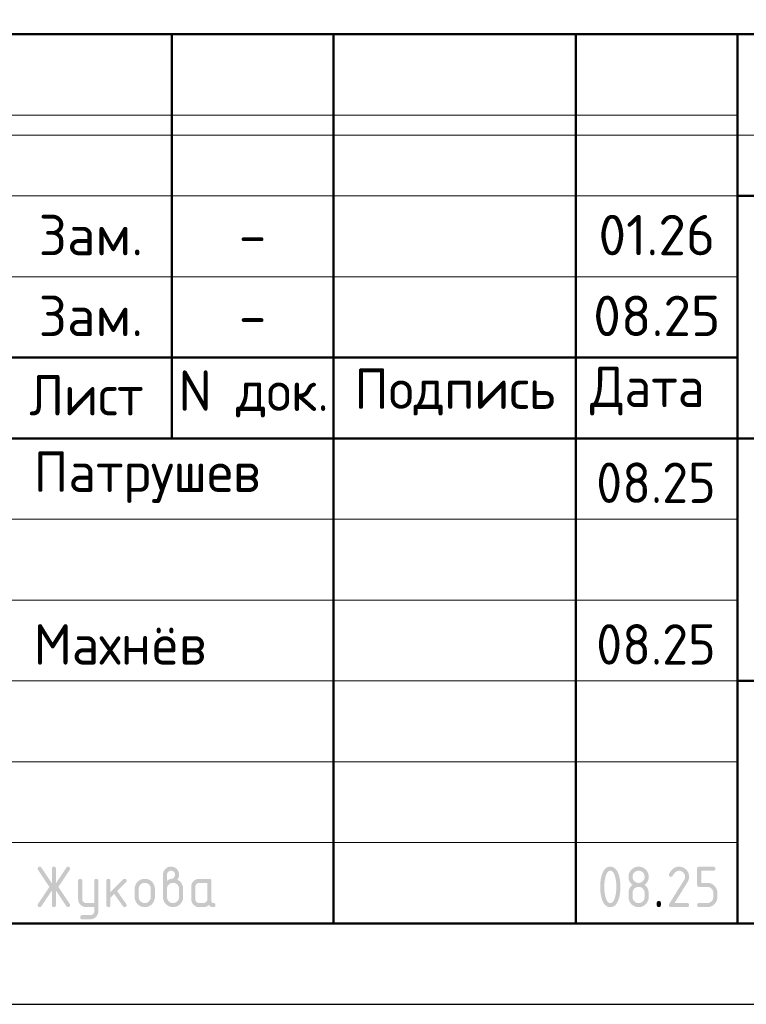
# Model space of a CAD drawing. Header units: millimetres. Extents: x 0 to 42000, y 0 to 29700.
# Tile 3 of 6: x 25060 to 29554, y 0 to 6090. Entities that reach past the tile are written whole.
import ezdxf

# ---------------------------------------------------------------- set-up
doc = ezdxf.new("R2010")
doc.units = ezdxf.units.MM
doc.layers.add('Standard', color=7, linetype='Continuous', lineweight=25)
doc.styles.add('ISOCPEUR', font='txt')

msp = doc.modelspace()

# ---------------------------------------------------------------- hatches: boundary and pattern name
at = {"layer": 'Standard', "linetype": 'Continuous', "lineweight": 25, "transparency": 33554687}
for points in [[(25258.5, 703.7), (25194, 606.8), (25193.1, 605.4), (25192, 604.4), (25190.9, 603.3), (25189.5, 602.7), (25188.2, 602), (25186.7, 601.6), (25185.1, 601.3), (25183.4, 601.3), (25181.8, 601.3), (25180.5, 601.5), (25179.1, 601.7), (25178, 602.1), (25176.8, 602.5), (25175.9, 603.1), (25174.9, 603.7), (25174.1, 604.5), (25173.4, 605.4), (25172.8, 606.4), (25172.2, 607.4), (25171.8, 608.6), (25171.4, 609.9), (25171.3, 611.3), (25171.1, 612.7), (25171.1, 614.3), (25171.1, 616), (25171.6, 617.6), (25172.1, 619.2), (25173.1, 620.8), (25243.4, 726.2), (25173.1, 831.6), (25172.1, 833.2), (25171.6, 834.9), (25171.1, 836.5), (25171.1, 838.2), (25171.1, 839.9), (25171.3, 841.3), (25171.5, 842.7), (25171.8, 843.9), (25172.2, 845.2), (25172.8, 846.2), (25173.4, 847.2), (25174.2, 848), (25175, 848.8), (25175.9, 849.4), (25176.9, 850.1), (25178.1, 850.5), (25179.3, 850.9), (25180.6, 851.1), (25182, 851.3), (25183.6, 851.3), (25185.2, 851.3), (25186.7, 850.9), (25188.2, 850.6), (25189.5, 849.9), (25190.8, 849.2), (25191.9, 848.1), (25193, 847), (25194, 845.6), (25258.5, 748.9), (25258.5, 838.8), (25258.5, 840.3), (25258.7, 841.7), (25258.9, 843.1), (25259.3, 844.3), (25259.7, 845.4), (25260.3, 846.4), (25260.9, 847.4), (25261.7, 848.2), (25262.5, 848.9), (25263.4, 849.5), (25264.4, 850.1), (25265.6, 850.5), (25266.8, 850.9), (25268.1, 851.1), (25269.5, 851.3), (25271.1, 851.3), (25272.6, 851.3), (25274, 851.1), (25275.4, 850.9), (25276.5, 850.5), (25277.7, 850.1), (25278.7, 849.5), (25279.7, 848.9), (25280.5, 848.2), (25281.2, 847.4), (25281.8, 846.4), (25282.4, 845.4), (25282.8, 844.3), (25283.2, 843.1), (25283.4, 841.7), (25283.6, 840.3), (25283.6, 838.8), (25283.6, 748.9), (25348.1, 845.6), (25349.1, 847), (25350.2, 848.1), (25351.4, 849.2), (25352.7, 849.9), (25354, 850.6), (25355.5, 850.9), (25357, 851.3), (25358.7, 851.3), (25360, 851.3), (25361.2, 851), (25362.4, 850.8), (25363.5, 850.3), (25364.6, 849.9), (25365.6, 849.2), (25366.6, 848.4), (25367.5, 847.5), (25368.4, 846.6), (25369, 845.5), (25369.7, 844.5), (25370.2, 843.4), (25370.6, 842.3), (25370.8, 841.1), (25371.1, 839.9), (25371.1, 838.6), (25371.1, 836.7), (25370.5, 835), (25370, 833.2), (25369, 831.6), (25298.7, 726.2), (25369, 620.8), (25370, 619.2), (25370.5, 617.5), (25371.1, 615.8), (25371.1, 614), (25371.1, 612.7), (25370.8, 611.5), (25370.6, 610.3), (25370.2, 609.2), (25369.7, 608.1), (25369.1, 607), (25368.4, 606), (25367.5, 605.1), (25366.7, 604.1), (25365.7, 603.4), (25364.7, 602.7), (25363.6, 602.2), (25362.6, 601.8), (25361.4, 601.5), (25360.2, 601.3), (25358.9, 601.3), (25357.1, 601.3), (25355.6, 601.6), (25354, 602), (25352.6, 602.7), (25351.3, 603.3), (25350.2, 604.4), (25349, 605.4), (25348.1, 606.8), (25283.6, 703.7), (25283.6, 613.8), (25283.6, 612.2), (25283.4, 610.8), (25283.2, 609.5), (25282.8, 608.3), (25282.4, 607.1), (25281.8, 606.2), (25281.2, 605.2), (25280.5, 604.4), (25279.7, 603.6), (25278.7, 603), (25277.7, 602.5), (25276.5, 602.1), (25275.4, 601.7), (25274, 601.5), (25272.6, 601.3), (25271.1, 601.3), (25269.5, 601.3), (25268.1, 601.5), (25266.8, 601.7), (25265.6, 602.1), (25264.4, 602.5), (25263.4, 603), (25262.5, 603.6), (25261.7, 604.4), (25260.9, 605.2), (25260.3, 606.2), (25259.7, 607.1), (25259.3, 608.3), (25258.9, 609.5), (25258.7, 610.8), (25258.5, 612.2), (25258.5, 613.8)], [(29137.2, 851.3), (29140.4, 851.3), (29143.5, 851), (29146.6, 850.7), (29149.7, 850.1), (29152.7, 849.6), (29155.5, 848.7), (29158.4, 847.9), (29161.2, 846.7), (29164, 845.6), (29166.6, 844.2), (29169.2, 842.7), (29171.8, 841), (29174.3, 839.3), (29176.7, 837.3), (29179.1, 835.3), (29181.4, 833), (29183.6, 830.7), (29185.7, 828.3), (29187.6, 825.9), (29189.4, 823.4), (29191.1, 820.9), (29192.5, 818.2), (29193.9, 815.6), (29195.1, 812.8), (29196.2, 810.1), (29197.1, 807.2), (29197.9, 804.3), (29198.5, 801.3), (29199.1, 798.3), (29199.4, 795.2), (29199.6, 792), (29199.6, 788.8), (29199.6, 784.4), (29198.9, 779.9), (29198.2, 775.4), (29196.8, 770.9), (29195.4, 766.4), (29193.2, 761.9), (29191.1, 757.4), (29188.3, 752.8), (29109.5, 626.3), (29187.2, 626.3), (29188.7, 626.3), (29190.1, 626.1), (29191.4, 625.9), (29192.6, 625.6), (29193.8, 625.2), (29194.8, 624.6), (29195.7, 624), (29196.5, 623.2), (29197.3, 622.4), (29197.9, 621.4), (29198.5, 620.5), (29198.9, 619.3), (29199.2, 618.1), (29199.4, 616.7), (29199.6, 615.4), (29199.6, 613.8), (29199.6, 612.2), (29199.4, 610.9), (29199.2, 609.5), (29198.9, 608.3), (29198.5, 607.2), (29197.9, 606.2), (29197.3, 605.2), (29196.5, 604.4), (29195.7, 603.6), (29194.8, 603), (29193.8, 602.5), (29192.6, 602.1), (29191.4, 601.7), (29190.1, 601.5), (29188.7, 601.3), (29187.2, 601.3), (29087.2, 601.3), (29085.6, 601.3), (29084.2, 601.5), (29082.9, 601.7), (29081.7, 602.1), (29080.5, 602.5), (29079.6, 603), (29078.6, 603.6), (29077.8, 604.4), (29077, 605.2), (29076.4, 606.2), (29075.9, 607.1), (29075.5, 608.3), (29075.1, 609.5), (29074.9, 610.9), (29074.7, 612.2), (29074.7, 613.8), (29074.7, 615.7), (29075.2, 617.5), (29075.7, 619.3), (29076.8, 621), (29168.4, 768.1), (29170, 770.6), (29171.1, 773.2), (29172.3, 775.7), (29173.1, 778.3), (29173.9, 780.9), (29174.3, 783.5), (29174.7, 786.1), (29174.7, 788.7), (29174.7, 792.6), (29174, 796.2), (29173.3, 799.8), (29171.9, 803.1), (29170.5, 806.4), (29168.5, 809.5), (29166.4, 812.5), (29163.7, 815.3), (29160.9, 818), (29157.9, 820.1), (29154.9, 822.1), (29151.6, 823.5), (29148.2, 824.9), (29144.6, 825.6), (29141, 826.2), (29137.2, 826.2), (29134.5, 826.2), (29131.9, 825.8), (29129.3, 825.3), (29126.8, 824.3), (29124.2, 823.3), (29121.7, 821.8), (29119.2, 820.3), (29116.8, 818.4), (29114.3, 816.4), (29111.9, 814), (29109.5, 811.5), (29107.2, 808.6), (29104.8, 805.6), (29102.5, 802.2), (29100.2, 798.7), (29098, 794.8), (29097.1, 793.3), (29096, 792.2), (29094.9, 791), (29093.6, 790.3), (29092.2, 789.5), (29090.6, 789.1), (29089, 788.8), (29087.2, 788.8), (29085.6, 788.8), (29084.2, 789), (29082.9, 789.1), (29081.7, 789.5), (29080.5, 789.9), (29079.6, 790.5), (29078.6, 791.1), (29077.8, 791.9), (29077, 792.7), (29076.4, 793.6), (29075.9, 794.6), (29075.5, 795.8), (29075.1, 797), (29074.9, 798.3), (29074.7, 799.7), (29074.7, 801.2), (29074.7, 802.7), (29075, 803.9), (29075.3, 805.2), (29075.8, 806.4), (29078.7, 812), (29081.9, 816.9), (29085, 821.8), (29088.4, 826), (29091.8, 830.2), (29095.4, 833.7), (29099, 837.2), (29102.8, 840.1), (29106.6, 842.9), (29110.7, 845), (29114.8, 847.1), (29119.1, 848.5), (29123.4, 849.9), (29127.9, 850.6), (29132.4, 851.3)], [(29249.6, 738.8), (29249.6, 838.8), (29249.6, 840.4), (29249.8, 841.7), (29250, 843.1), (29250.4, 844.3), (29250.8, 845.4), (29251.3, 846.4), (29251.9, 847.4), (29252.7, 848.2), (29253.5, 848.9), (29254.5, 849.5), (29255.4, 850.1), (29256.6, 850.5), (29257.8, 850.9), (29259.1, 851.1), (29260.5, 851.3), (29262.1, 851.3), (29349.3, 851.3), (29350.9, 851.3), (29352.2, 851.1), (29353.6, 850.9), (29354.8, 850.5), (29356, 850.1), (29356.9, 849.5), (29357.9, 848.9), (29358.7, 848.2), (29359.5, 847.4), (29360.1, 846.4), (29360.6, 845.4), (29361, 844.2), (29361.4, 843.1), (29361.6, 841.7), (29361.8, 840.3), (29361.8, 838.8), (29361.8, 837.2), (29361.6, 835.8), (29361.4, 834.5), (29361, 833.3), (29360.6, 832.1), (29360.1, 831.1), (29359.5, 830.2), (29358.7, 829.4), (29357.9, 828.6), (29356.9, 828), (29356, 827.4), (29354.8, 827), (29353.6, 826.6), (29352.2, 826.4), (29350.9, 826.2), (29349.3, 826.2), (29274.6, 826.2), (29274.6, 751.3), (29312, 751.3), (29315.3, 751.3), (29318.4, 751), (29321.5, 750.8), (29324.5, 750.2), (29327.5, 749.6), (29330.4, 748.7), (29333.2, 747.9), (29336, 746.7), (29338.8, 745.6), (29341.4, 744.2), (29344, 742.7), (29346.6, 741), (29349.1, 739.3), (29351.5, 737.3), (29353.9, 735.3), (29356.1, 733), (29358.4, 730.7), (29360.4, 728.2), (29362.4, 725.8), (29364.1, 723.3), (29365.8, 720.8), (29367.2, 718.1), (29368.7, 715.5), (29369.8, 712.7), (29370.9, 710), (29371.8, 707.1), (29372.7, 704.2), (29373.2, 701.2), (29373.8, 698.2), (29374.1, 695.1), (29374.4, 692), (29374.4, 688.8), (29374.4, 663.8), (29374.4, 660.6), (29374.1, 657.4), (29373.8, 654.3), (29373.2, 651.3), (29372.6, 648.3), (29371.8, 645.4), (29370.9, 642.5), (29369.8, 639.8), (29368.6, 637), (29367.2, 634.4), (29365.8, 631.7), (29364.1, 629.2), (29362.3, 626.7), (29360.3, 624.3), (29358.3, 621.9), (29356, 619.6), (29353.7, 617.3), (29351.3, 615.3), (29348.9, 613.3), (29346.4, 611.6), (29343.9, 609.9), (29341.2, 608.4), (29338.6, 607), (29335.9, 605.9), (29333.1, 604.7), (29330.2, 603.9), (29327.4, 603), (29324.4, 602.4), (29321.4, 601.9), (29318.3, 601.6), (29315.2, 601.3), (29312, 601.3), (29262.1, 601.3), (29260.5, 601.3), (29259.1, 601.5), (29257.8, 601.7), (29256.6, 602.1), (29255.4, 602.5), (29254.5, 603), (29253.5, 603.6), (29252.7, 604.4), (29251.9, 605.2), (29251.3, 606.2), (29250.8, 607.2), (29250.4, 608.3), (29250, 609.5), (29249.8, 610.9), (29249.6, 612.2), (29249.6, 613.8), (29249.6, 615.4), (29249.8, 616.7), (29250, 618.1), (29250.4, 619.3), (29250.8, 620.5), (29251.3, 621.4), (29251.9, 622.4), (29252.7, 623.2), (29253.5, 624), (29254.5, 624.6), (29255.4, 625.2), (29256.6, 625.6), (29257.8, 625.9), (29259.1, 626.1), (29260.5, 626.3), (29262.1, 626.3), (29311.9, 626.3), (29315.8, 626.3), (29319.5, 627), (29323.1, 627.7), (29326.4, 629.1), (29329.7, 630.4), (29332.7, 632.5), (29335.7, 634.5), (29338.5, 637.2), (29341.2, 639.9), (29343.2, 643), (29345.2, 646), (29346.6, 649.3), (29348, 652.6), (29348.6, 656.3), (29349.3, 659.9), (29349.3, 663.8), (29349.3, 688.8), (29349.3, 692.7), (29348.6, 696.3), (29347.9, 699.9), (29346.6, 703.2), (29345.2, 706.5), (29343.2, 709.5), (29341.1, 712.6), (29338.4, 715.3), (29335.6, 718), (29332.6, 720.1), (29329.6, 722.2), (29326.3, 723.5), (29323, 724.9), (29319.4, 725.6), (29315.8, 726.3), (29311.9, 726.3), (29262.1, 726.3), (29260.5, 726.3), (29259.1, 726.5), (29257.8, 726.7), (29256.6, 727.1), (29255.4, 727.5), (29254.5, 728), (29253.5, 728.6), (29252.7, 729.4), (29251.9, 730.2), (29251.3, 731.2), (29250.8, 732.1), (29250.4, 733.3), (29250, 734.5), (29249.8, 735.9), (29249.6, 737.2)], [(25520.8, 576), (25520.8, 601.3), (25471, 601.3), (25468.3, 601.3), (25465.8, 601.5), (25463.3, 601.7), (25460.9, 602.2), (25458.5, 602.6), (25456.2, 603.3), (25453.8, 604), (25451.6, 604.9), (25449.4, 605.8), (25447.3, 607), (25445.2, 608.1), (25443.2, 609.5), (25441.2, 610.8), (25439.3, 612.4), (25437.4, 614), (25435.6, 615.9), (25433.8, 617.7), (25432.2, 619.6), (25430.6, 621.5), (25429.2, 623.5), (25427.9, 625.6), (25426.8, 627.7), (25425.6, 629.8), (25424.7, 632), (25423.8, 634.2), (25423.1, 636.5), (25422.5, 638.8), (25422, 641.2), (25421.6, 643.6), (25421.3, 646.1), (25421.1, 648.6), (25421.1, 651.2), (25421.1, 763.7), (25421.1, 765.2), (25421.3, 766.6), (25421.5, 767.9), (25421.9, 769.1), (25422.3, 770.3), (25422.9, 771.3), (25423.5, 772.2), (25424.2, 773), (25425, 773.8), (25426, 774.4), (25427, 775), (25428.1, 775.4), (25429.3, 775.8), (25430.7, 775.9), (25432.1, 776.1), (25433.6, 776.1), (25435.2, 776.1), (25436.6, 775.9), (25437.9, 775.8), (25439.1, 775.4), (25440.3, 775), (25441.3, 774.4), (25442.2, 773.8), (25443, 773), (25443.8, 772.2), (25444.4, 771.3), (25445, 770.3), (25445.4, 769.1), (25445.8, 768), (25446, 766.6), (25446.2, 765.2), (25446.2, 763.7), (25446.2, 651.3), (25446.2, 648.8), (25446.6, 646.4), (25447.1, 644), (25448, 641.8), (25448.9, 639.6), (25450.3, 637.6), (25451.7, 635.6), (25453.5, 633.7), (25455.3, 631.9), (25457.4, 630.5), (25459.4, 629.1), (25461.6, 628.2), (25463.8, 627.3), (25466.1, 626.8), (25468.5, 626.3), (25471, 626.3), (25520.8, 626.3), (25520.8, 763.7), (25520.8, 765.2), (25521, 766.6), (25521.2, 768), (25521.6, 769.1), (25522, 770.3), (25522.6, 771.3), (25523.2, 772.2), (25524, 773), (25524.7, 773.8), (25525.7, 774.4), (25526.7, 775), (25527.9, 775.4), (25529, 775.8), (25530.4, 775.9), (25531.8, 776.1), (25533.4, 776.1), (25534.9, 776.1), (25536.3, 775.9), (25537.7, 775.8), (25538.8, 775.4), (25540, 775), (25541, 774.4), (25542, 773.8), (25542.7, 773), (25543.5, 772.2), (25544.1, 771.3), (25544.7, 770.3), (25545.1, 769.1), (25545.5, 768), (25545.7, 766.6), (25545.9, 765.2), (25545.9, 763.7), (25545.9, 576.3), (25545.9, 573.7), (25545.7, 571.2), (25545.4, 568.7), (25545, 566.3), (25544.5, 563.9), (25543.9, 561.6), (25543.2, 559.3), (25542.3, 557.1), (25541.4, 554.9), (25540.3, 552.8), (25539.2, 550.6), (25537.9, 548.6), (25536.5, 546.6), (25535, 544.7), (25533.4, 542.8), (25531.6, 540.9), (25529.8, 539.1), (25528, 537.5), (25526.1, 535.9), (25524.1, 534.6), (25522.1, 533.2), (25520, 532.1), (25517.9, 530.9), (25515.7, 530), (25513.5, 529.1), (25511.2, 528.4), (25509, 527.7), (25506.6, 527.3), (25504.2, 526.8), (25501.7, 526.6), (25499.2, 526.4), (25496.6, 526.4), (25446.2, 526.4), (25444.6, 526.4), (25443.2, 526.6), (25441.9, 526.8), (25440.7, 527.2), (25439.5, 527.6), (25438.5, 528.1), (25437.6, 528.7), (25436.8, 529.5), (25436, 530.3), (25435.4, 531.3), (25434.8, 532.3), (25434.4, 533.4), (25434, 534.6), (25433.9, 536), (25433.7, 537.3), (25433.7, 538.9), (25433.7, 540.1), (25433.9, 541.3), (25434.1, 542.5), (25434.6, 543.5), (25435.1, 544.6), (25435.8, 545.7), (25436.5, 546.7), (25437.4, 547.6), (25438.4, 548.6), (25439.4, 549.3), (25440.4, 550), (25441.5, 550.5), (25442.6, 550.9), (25443.8, 551.2), (25444.9, 551.4), (25446.2, 551.4), (25495.9, 551.4), (25498.6, 551.4), (25501, 551.9), (25503.4, 552.3), (25505.7, 553.2), (25507.9, 554), (25509.9, 555.4), (25511.9, 556.7), (25513.7, 558.4), (25515.5, 560.2), (25516.8, 562.1), (25518.1, 564.1), (25519, 566.3), (25519.9, 568.5), (25520.4, 570.9), (25520.8, 573.3)], [(25621, 694), (25699.6, 772.6), (25700.5, 773.4), (25701.5, 774.1), (25702.5, 774.8), (25703.6, 775.2), (25704.7, 775.7), (25705.9, 775.9), (25707.2, 776.1), (25708.5, 776.1), (25710, 776.1), (25711.4, 775.9), (25712.8, 775.8), (25714, 775.4), (25715.1, 775), (25716.1, 774.4), (25717.1, 773.8), (25717.9, 773), (25718.6, 772.2), (25719.2, 771.3), (25719.8, 770.3), (25720.2, 769.1), (25720.6, 767.9), (25720.8, 766.6), (25721, 765.2), (25721, 763.7), (25721, 762.4), (25720.8, 761.3), (25720.5, 760.1), (25720, 759), (25719.6, 757.9), (25718.8, 756.9), (25718.1, 755.9), (25717.2, 754.9), (25662.3, 700.1), (25718.5, 621), (25719.8, 619.3), (25720.4, 617.4), (25721, 615.6), (25721, 613.6), (25721, 612.1), (25720.8, 610.7), (25720.6, 609.4), (25720.2, 608.2), (25719.8, 607), (25719.2, 606.1), (25718.6, 605.1), (25717.9, 604.4), (25717.1, 603.6), (25716.1, 603), (25715.1, 602.4), (25714, 602.1), (25712.8, 601.7), (25711.4, 601.5), (25710, 601.3), (25708.5, 601.3), (25706.8, 601.3), (25705.3, 601.6), (25703.9, 601.9), (25702.6, 602.6), (25701.3, 603.3), (25700.1, 604.3), (25699, 605.3), (25698.1, 606.6), (25644.3, 682.1), (25621, 658.8), (25621, 613.8), (25621, 612.2), (25620.8, 610.9), (25620.6, 609.5), (25620.2, 608.3), (25619.8, 607.1), (25619.3, 606.2), (25618.7, 605.2), (25617.9, 604.4), (25617.1, 603.6), (25616.1, 603), (25615.1, 602.5), (25614, 602.1), (25612.8, 601.7), (25611.4, 601.5), (25610.1, 601.3), (25608.5, 601.3), (25606.9, 601.3), (25605.6, 601.5), (25604.2, 601.7), (25603, 602.1), (25601.8, 602.5), (25600.9, 603), (25599.9, 603.6), (25599.1, 604.4), (25598.3, 605.2), (25597.7, 606.2), (25597.1, 607.1), (25596.8, 608.3), (25596.4, 609.5), (25596.2, 610.8), (25596, 612.2), (25596, 613.8), (25596, 763.7), (25596, 765.2), (25596.2, 766.6), (25596.4, 767.9), (25596.8, 769.1), (25597.1, 770.3), (25597.7, 771.3), (25598.3, 772.2), (25599.1, 773), (25599.9, 773.8), (25600.9, 774.4), (25601.8, 775), (25603, 775.4), (25604.2, 775.8), (25605.6, 775.9), (25606.9, 776.1), (25608.5, 776.1), (25610.1, 776.1), (25611.4, 775.9), (25612.8, 775.8), (25614, 775.4), (25615.1, 775), (25616.1, 774.4), (25617.1, 773.8), (25617.9, 773), (25618.7, 772.2), (25619.3, 771.3), (25619.8, 770.3), (25620.2, 769.1), (25620.6, 767.9), (25620.8, 766.6), (25621, 765.2), (25621, 763.7)], [(28999.8, 626.3), (28999.8, 627.9), (29000, 629.3), (29000.2, 630.6), (29000.6, 631.8), (29001, 633), (29001.6, 634), (29002.2, 634.9), (29003, 635.7), (29003.7, 636.5), (29004.7, 637.1), (29005.7, 637.7), (29006.9, 638.1), (29008.1, 638.5), (29009.4, 638.7), (29010.8, 638.9), (29012.3, 638.9), (29013.9, 638.9), (29015.3, 638.7), (29016.7, 638.5), (29017.8, 638.1), (29019, 637.7), (29020, 637.1), (29021, 636.5), (29021.7, 635.7), (29022.5, 634.9), (29023.1, 634), (29023.7, 633), (29024.1, 631.8), (29024.5, 630.6), (29024.7, 629.3), (29024.9, 627.9), (29024.9, 626.3), (29024.9, 613.8), (29024.9, 612.2), (29024.7, 610.9), (29024.5, 609.5), (29024.1, 608.3), (29023.7, 607.2), (29023.1, 606.2), (29022.5, 605.2), (29021.7, 604.4), (29021, 603.6), (29020, 603), (29019, 602.5), (29017.8, 602.1), (29016.7, 601.7), (29015.3, 601.5), (29013.9, 601.3), (29012.3, 601.3), (29010.8, 601.3), (29009.4, 601.5), (29008.1, 601.7), (29006.9, 602.1), (29005.7, 602.5), (29004.7, 603), (29003.7, 603.6), (29003, 604.4), (29002.2, 605.2), (29001.6, 606.2), (29001, 607.2), (29000.6, 608.3), (29000.2, 609.5), (29000, 610.9), (28999.8, 612.2), (28999.8, 613.8)]]:
    msp.add_hatch(color=7, dxfattribs=at).paths.add_polyline_path(points, flags=16)
h = msp.add_hatch(color=7, dxfattribs=at)
h.paths.add_polyline_path([(25970.7, 763.7), (25974.7, 766.9), (25978.5, 769.2), (25982.3, 771.5), (25986, 773.1), (25989.6, 774.7), (25993.1, 775.5), (25996.6, 776.2), (25999.9, 776.2), (26001.8, 776.2), (26003.7, 776.8), (26005.6, 777.3), (26007.4, 778.4), (26009.2, 779.5), (26010.9, 781.1), (26012.6, 782.8), (26014.3, 784.9), (26015.9, 787), (26017.1, 789), (26018.3, 791), (26019.1, 793.1), (26019.9, 795.1), (26020.3, 797.1), (26020.7, 799.2), (26020.7, 801.2), (26020.7, 803.9), (26020.3, 806.3), (26019.8, 808.7), (26018.9, 811), (26018, 813.2), (26016.7, 815.2), (26015.3, 817.2), (26013.5, 819), (26011.7, 820.8), (26009.7, 822.2), (26007.7, 823.5), (26005.5, 824.4), (26003.3, 825.3), (26000.8, 825.8), (25998.4, 826.2), (25995.7, 826.2), (25993.1, 826.2), (25990.7, 825.8), (25988.3, 825.3), (25986.1, 824.4), (25983.9, 823.5), (25981.9, 822.1), (25979.9, 820.7), (25978, 818.9), (25976.2, 817.1), (25974.8, 815.1), (25973.5, 813.1), (25972.6, 810.9), (25971.6, 808.6), (25971.2, 806.2), (25970.7, 803.8), (25970.7, 801.2)])
h.paths.add_polyline_path([(26033, 771.2), (26037.3, 769.4), (26041.2, 767), (26045, 764.7), (26048.5, 761.8), (26051.9, 759), (26054.8, 755.6), (26057.8, 752.2), (26060.3, 748.3), (26062.9, 744.3), (26064.8, 740.2), (26066.7, 736.1), (26067.9, 731.8), (26069.2, 727.5), (26069.8, 723), (26070.5, 718.5), (26070.5, 713.8), (26070.5, 663.8), (26070.5, 660.5), (26070.2, 657.4), (26069.9, 654.2), (26069.3, 651.2), (26068.8, 648.2), (26067.9, 645.3), (26067, 642.4), (26065.9, 639.6), (26064.8, 636.9), (26063.3, 634.2), (26061.9, 631.6), (26060.2, 629.1), (26058.5, 626.5), (26056.5, 624.1), (26054.5, 621.7), (26052.2, 619.5), (26049.9, 617.2), (26047.5, 615.2), (26045.1, 613.2), (26042.6, 611.5), (26040.1, 609.8), (26037.5, 608.4), (26034.8, 607), (26032.1, 605.8), (26029.3, 604.7), (26026.4, 603.8), (26023.5, 603), (26020.5, 602.4), (26017.5, 601.9), (26014.4, 601.6), (26011.3, 601.3), (26008.1, 601.3), (26004.8, 601.3), (26001.7, 601.6), (25998.5, 601.9), (25995.5, 602.4), (25992.5, 603), (25989.6, 603.9), (25986.7, 604.7), (25984, 605.9), (25981.2, 607), (25978.6, 608.4), (25975.9, 609.9), (25973.4, 611.6), (25970.9, 613.3), (25968.5, 615.3), (25966.1, 617.3), (25963.8, 619.6), (25961.6, 621.9), (25959.6, 624.2), (25957.6, 626.7), (25955.9, 629.2), (25954.2, 631.7), (25952.8, 634.3), (25951.4, 637), (25950.2, 639.8), (25949.1, 642.5), (25948.2, 645.4), (25947.4, 648.3), (25946.8, 651.3), (25946.3, 654.3), (25946, 657.4), (25945.7, 660.5), (25945.7, 663.8), (25945.7, 801.3), (25945.7, 803.9), (25945.9, 806.4), (25946.1, 809), (25946.6, 811.4), (25947.1, 813.8), (25947.7, 816.1), (25948.4, 818.5), (25949.3, 820.7), (25950.2, 822.9), (25951.4, 825), (25952.5, 827.1), (25953.9, 829.1), (25955.2, 831.2), (25956.8, 833.1), (25958.4, 835), (25960.2, 836.8), (25962, 838.6), (25964, 840.2), (25965.9, 841.8), (25967.9, 843.1), (25969.9, 844.5), (25972, 845.6), (25974.1, 846.8), (25976.3, 847.7), (25978.5, 848.6), (25980.8, 849.2), (25983.2, 849.9), (25985.6, 850.4), (25988, 850.8), (25990.5, 851.1), (25993, 851.3), (25995.6, 851.3), (25998.2, 851.3), (26000.7, 851.1), (26003.2, 850.8), (26005.6, 850.4), (26008, 849.9), (26010.4, 849.2), (26012.7, 848.5), (26014.9, 847.6), (26017.1, 846.7), (26019.2, 845.6), (26021.3, 844.5), (26023.3, 843.1), (26025.3, 841.7), (26027.3, 840.1), (26029.2, 838.5), (26031, 836.7), (26032.8, 834.9), (26034.4, 833), (26035.9, 831), (26037.3, 829), (26038.6, 827), (26039.8, 824.9), (26040.9, 822.8), (26041.8, 820.6), (26042.7, 818.3), (26043.4, 816), (26044.1, 813.7), (26044.5, 811.3), (26045, 808.9), (26045.2, 806.4), (26045.4, 803.9), (26045.4, 801.3), (26045.4, 796.6), (26044.6, 792.3), (26043.9, 788.1), (26042.3, 784.3), (26040.8, 780.5), (26038.4, 777.2), (26036.1, 774)], flags=16)
h.paths.add_polyline_path([(26045.4, 663.8), (26045.4, 713.8), (26045.4, 717.7), (26044.7, 721.3), (26044.1, 724.9), (26042.7, 728.2), (26041.3, 731.5), (26039.3, 734.5), (26037.3, 737.6), (26034.6, 740.3), (26031.9, 743.1), (26028.8, 745.1), (26025.8, 747.2), (26022.5, 748.5), (26019.2, 749.9), (26015.6, 750.6), (26012, 751.3), (26008.1, 751.3), (26004.2, 751.3), (26000.6, 750.6), (25996.9, 749.9), (25993.6, 748.5), (25990.3, 747.2), (25987.3, 745.1), (25984.3, 743.1), (25981.6, 740.3), (25978.9, 737.6), (25976.8, 734.5), (25974.8, 731.5), (25973.4, 728.2), (25972.1, 724.9), (25971.4, 721.3), (25970.7, 717.7), (25970.7, 713.8), (25970.7, 663.8), (25970.7, 659.9), (25971.4, 656.3), (25972.1, 652.6), (25973.4, 649.3), (25974.8, 646), (25976.8, 643), (25978.9, 639.9), (25981.6, 637.2), (25984.3, 634.5), (25987.3, 632.5), (25990.3, 630.4), (25993.6, 629.1), (25996.9, 627.7), (26000.6, 627), (26004.2, 626.3), (26008.1, 626.3), (26012, 626.3), (26015.6, 627), (26019.2, 627.7), (26022.5, 629.1), (26025.8, 630.4), (26028.8, 632.5), (26031.9, 634.6), (26034.6, 637.3), (26037.3, 640.1), (26039.3, 643.1), (26041.3, 646.1), (26042.7, 649.4), (26044.1, 652.7), (26044.7, 656.3), (26045.4, 659.9)])
h = msp.add_hatch(color=7, dxfattribs=at)
h.paths.add_polyline_path([(28749.8, 726.3), (28749.8, 734), (28749.4, 741.6), (28749, 749.1), (28748.2, 756.4), (28747.4, 763.7), (28746.1, 770.8), (28744.9, 777.9), (28743.2, 784.8), (28742, 790), (28740.6, 794.5), (28739.1, 799), (28737.6, 802.9), (28736, 806.8), (28734.2, 810), (28732.5, 813.3), (28730.5, 815.9), (28728.6, 818.5), (28726.5, 820.4), (28724.4, 822.4), (28722.2, 823.6), (28719.9, 824.9), (28717.5, 825.6), (28715.1, 826.2), (28712.5, 826.2), (28709.9, 826.2), (28707.5, 825.6), (28705.1, 824.9), (28702.9, 823.6), (28700.6, 822.3), (28698.6, 820.4), (28696.5, 818.4), (28694.6, 815.8), (28692.7, 813.2), (28690.9, 810), (28689.2, 806.7), (28687.6, 802.8), (28686, 798.9), (28684.6, 794.4), (28683.2, 789.8), (28681.9, 784.6), (28680.2, 777.6), (28679, 770.4), (28677.7, 763.3), (28676.8, 756), (28676, 748.7), (28675.6, 741.3), (28675.2, 733.9), (28675.2, 726.3), (28675.2, 718.6), (28675.6, 711.1), (28676, 703.5), (28676.8, 696.2), (28677.6, 688.9), (28678.9, 681.8), (28680.1, 674.7), (28681.8, 667.8), (28683, 662.6), (28684.4, 658.1), (28685.8, 653.5), (28687.4, 649.7), (28689, 645.8), (28690.8, 642.5), (28692.5, 639.3), (28694.4, 636.7), (28696.4, 634.1), (28698.4, 632.2), (28700.5, 630.2), (28702.8, 628.9), (28705, 627.6), (28707.5, 627), (28709.9, 626.3), (28712.5, 626.3), (28715.1, 626.3), (28717.5, 627), (28719.9, 627.6), (28722.2, 628.9), (28724.4, 630.2), (28726.5, 632.2), (28728.6, 634.1), (28730.5, 636.7), (28732.5, 639.3), (28734.2, 642.5), (28736, 645.8), (28737.6, 649.7), (28739.1, 653.5), (28740.6, 658.1), (28742, 662.6), (28743.2, 667.8), (28744.9, 674.7), (28746.1, 681.8), (28747.4, 688.9), (28748.2, 696.2), (28749, 703.5), (28749.4, 711.1), (28749.8, 718.6)])
h.paths.add_polyline_path([(28774.9, 726.3), (28774.9, 720.7), (28774.7, 715.3), (28774.5, 709.9), (28774.2, 704.7), (28773.8, 699.5), (28773.3, 694.5), (28772.8, 689.4), (28772.1, 684.6), (28771.4, 679.8), (28770.6, 675.1), (28769.7, 670.5), (28768.7, 666.1), (28767.7, 661.6), (28766.5, 657.3), (28765.3, 653.1), (28763.9, 649), (28761.9, 643), (28759.6, 637.8), (28757.3, 632.6), (28754.7, 628.1), (28752.1, 623.7), (28749.1, 619.9), (28746.2, 616.2), (28743, 613.2), (28739.8, 610.2), (28736.3, 608), (28732.8, 605.8), (28729, 604.3), (28725.1, 602.8), (28721, 602), (28716.9, 601.3), (28712.5, 601.3), (28708.1, 601.3), (28704, 602), (28699.8, 602.8), (28696, 604.3), (28692.2, 605.7), (28688.7, 608), (28685.2, 610.2), (28682, 613.2), (28678.7, 616.1), (28675.8, 619.8), (28672.9, 623.6), (28670.3, 628), (28667.7, 632.5), (28665.4, 637.7), (28663.1, 642.9), (28661.1, 648.8), (28659.7, 652.9), (28658.5, 657.2), (28657.3, 661.4), (28656.3, 665.9), (28655.2, 670.3), (28654.4, 675), (28653.5, 679.6), (28652.9, 684.5), (28652.2, 689.3), (28651.6, 694.4), (28651.1, 699.4), (28650.8, 704.6), (28650.5, 709.8), (28650.3, 715.3), (28650.1, 720.7), (28650.1, 726.3), (28650.1, 731.9), (28650.3, 737.3), (28650.5, 742.7), (28650.8, 748), (28651.1, 753.2), (28651.6, 758.2), (28652.2, 763.3), (28652.9, 768.1), (28653.5, 772.9), (28654.4, 777.6), (28655.2, 782.2), (28656.3, 786.7), (28657.3, 791.1), (28658.5, 795.4), (28659.7, 799.7), (28661.1, 803.7), (28663.1, 809.7), (28665.4, 814.9), (28667.7, 820.1), (28670.3, 824.5), (28672.9, 829), (28675.8, 832.7), (28678.7, 836.4), (28682, 839.4), (28685.2, 842.4), (28688.7, 844.6), (28692.2, 846.8), (28696, 848.3), (28699.8, 849.8), (28704, 850.5), (28708.1, 851.3), (28712.5, 851.3), (28716.9, 851.3), (28721, 850.5), (28725.1, 849.8), (28729, 848.3), (28732.8, 846.8), (28736.3, 844.6), (28739.8, 842.3), (28743, 839.4), (28746.2, 836.4), (28749.1, 832.6), (28752.1, 828.9), (28754.7, 824.4), (28757.3, 820), (28759.6, 814.7), (28761.9, 809.5), (28763.9, 803.6), (28765.3, 799.5), (28766.5, 795.2), (28767.7, 791), (28768.7, 786.5), (28769.7, 782.1), (28770.6, 777.4), (28771.4, 772.8), (28772.1, 768), (28772.8, 763.1), (28773.3, 758.1), (28773.8, 753.1), (28774.2, 747.9), (28774.5, 742.7), (28774.7, 737.3), (28774.9, 731.9)], flags=16)
h = msp.add_hatch(color=7, dxfattribs=at)
h.paths.add_polyline_path([(28887.4, 626.3), (28891.3, 626.3), (28894.9, 627), (28898.5, 627.7), (28901.8, 629.1), (28905.1, 630.4), (28908.1, 632.5), (28911.1, 634.5), (28913.8, 637.2), (28916.6, 639.9), (28918.6, 643), (28920.6, 646), (28922, 649.3), (28923.3, 652.6), (28924, 656.3), (28924.7, 659.9), (28924.7, 663.8), (28924.7, 688.8), (28924.7, 692.7), (28924, 696.3), (28923.3, 699.9), (28922, 703.2), (28920.6, 706.5), (28918.5, 709.5), (28916.5, 712.6), (28913.8, 715.3), (28911, 718.1), (28908, 720.1), (28905, 722.2), (28901.7, 723.6), (28898.4, 724.9), (28894.8, 725.6), (28891.2, 726.3), (28887.4, 726.3), (28883.4, 726.3), (28879.8, 725.6), (28876.2, 724.9), (28872.9, 723.6), (28869.6, 722.2), (28866.6, 720.2), (28863.6, 718.1), (28860.9, 715.4), (28858.2, 712.7), (28856.1, 709.7), (28854.1, 706.6), (28852.7, 703.3), (28851.4, 700), (28850.7, 696.4), (28850, 692.7), (28850, 688.8), (28850, 663.8), (28850, 659.9), (28850.7, 656.3), (28851.4, 652.6), (28852.7, 649.3), (28854.1, 646), (28856.1, 643), (28858.2, 639.9), (28860.9, 637.2), (28863.6, 634.5), (28866.6, 632.5), (28869.6, 630.4), (28872.9, 629.1), (28876.2, 627.7), (28879.8, 627), (28883.4, 626.3)])
h.paths.add_polyline_path([(28887.4, 601.3), (28884.1, 601.3), (28881, 601.6), (28877.9, 601.9), (28874.9, 602.4), (28871.9, 603), (28869, 603.9), (28866.1, 604.7), (28863.4, 605.9), (28860.6, 607), (28858, 608.4), (28855.3, 609.9), (28852.8, 611.6), (28850.3, 613.3), (28847.9, 615.3), (28845.5, 617.3), (28843.2, 619.6), (28840.9, 621.9), (28838.9, 624.2), (28836.9, 626.7), (28835.2, 629.2), (28833.5, 631.7), (28832.1, 634.3), (28830.7, 637), (28829.5, 639.8), (28828.4, 642.5), (28827.5, 645.4), (28826.7, 648.3), (28826.1, 651.3), (28825.5, 654.3), (28825.3, 657.4), (28825, 660.5), (28825, 663.8), (28825, 688.8), (28825, 692.7), (28825.4, 696.4), (28825.8, 700.1), (28826.5, 703.6), (28827.3, 707.1), (28828.5, 710.4), (28829.7, 713.7), (28831.2, 716.8), (28832.8, 719.9), (28834.7, 722.9), (28836.7, 725.8), (28839.1, 728.6), (28841.4, 731.3), (28844.1, 733.9), (28846.9, 736.4), (28850, 738.8), (28846.9, 741.1), (28844.1, 743.7), (28841.4, 746.3), (28839.1, 749), (28836.7, 751.8), (28834.7, 754.7), (28832.8, 757.6), (28831.2, 760.8), (28829.7, 763.9), (28828.5, 767.2), (28827.3, 770.5), (28826.5, 774), (28825.8, 777.5), (28825.4, 781.2), (28825, 784.9), (28825, 788.8), (28825, 792), (28825.3, 795.1), (28825.5, 798.3), (28826.1, 801.3), (28826.7, 804.3), (28827.5, 807.2), (28828.4, 810.1), (28829.5, 812.8), (28830.7, 815.6), (28832.1, 818.2), (28833.5, 820.9), (28835.2, 823.4), (28836.9, 825.9), (28838.9, 828.3), (28840.9, 830.7), (28843.2, 833), (28845.5, 835.3), (28847.9, 837.3), (28850.3, 839.3), (28852.8, 841), (28855.3, 842.7), (28858, 844.1), (28860.6, 845.6), (28863.4, 846.7), (28866.1, 847.9), (28869, 848.7), (28871.9, 849.6), (28874.9, 850.1), (28877.9, 850.7), (28881, 851), (28884.1, 851.3), (28887.4, 851.3), (28890.6, 851.3), (28893.7, 851), (28896.8, 850.7), (28899.8, 850.1), (28902.8, 849.6), (28905.7, 848.7), (28908.6, 847.9), (28911.3, 846.7), (28914.1, 845.6), (28916.7, 844.1), (28919.4, 842.7), (28921.9, 841), (28924.4, 839.3), (28926.8, 837.3), (28929.2, 835.3), (28931.5, 833), (28933.8, 830.7), (28935.8, 828.3), (28937.8, 825.9), (28939.5, 823.4), (28941.2, 820.9), (28942.6, 818.2), (28944, 815.6), (28945.2, 812.8), (28946.3, 810.1), (28947.2, 807.2), (28948, 804.3), (28948.6, 801.3), (28949.2, 798.3), (28949.4, 795.1), (28949.7, 792), (28949.7, 788.8), (28949.7, 784.9), (28949.3, 781.2), (28949, 777.5), (28948.2, 774), (28947.4, 770.5), (28946.2, 767.2), (28945, 763.9), (28943.5, 760.8), (28941.9, 757.6), (28940, 754.7), (28938, 751.8), (28935.6, 749), (28933.3, 746.3), (28930.6, 743.7), (28927.8, 741.1), (28924.7, 738.8), (28929.2, 735.4), (28932.9, 731.6), (28936.5, 727.8), (28939.4, 723.6), (28942.2, 719.4), (28944.2, 714.8), (28946.2, 710.2), (28947.4, 705.3), (28947.7, 704), (28948, 702.4), (28948.2, 700.8), (28948.4, 698.9), (28948.6, 697), (28948.8, 694.7), (28949, 692.5), (28949.2, 689.9), (28949.3, 687.3), (28949.4, 684.4), (28949.5, 681.4), (28949.6, 678.2), (28949.7, 674.9), (28949.7, 671.3), (28949.7, 667.7), (28949.7, 663.8), (28949.7, 660.5), (28949.4, 657.4), (28949.2, 654.3), (28948.6, 651.3), (28948, 648.3), (28947.2, 645.4), (28946.3, 642.5), (28945.2, 639.8), (28944, 637), (28942.6, 634.3), (28941.2, 631.7), (28939.5, 629.2), (28937.8, 626.7), (28935.8, 624.2), (28933.8, 621.9), (28931.5, 619.6), (28929.2, 617.3), (28926.8, 615.3), (28924.4, 613.3), (28921.9, 611.6), (28919.4, 609.9), (28916.7, 608.4), (28914.1, 607), (28911.3, 605.9), (28908.6, 604.7), (28905.7, 603.9), (28902.8, 603), (28899.8, 602.4), (28896.8, 601.9), (28893.7, 601.6), (28890.6, 601.3)], flags=16)
h.paths.add_polyline_path([(28887.4, 751.2), (28891.3, 751.2), (28894.9, 751.9), (28898.5, 752.6), (28901.8, 754), (28905.1, 755.3), (28908.1, 757.4), (28911.1, 759.4), (28913.8, 762.1), (28916.6, 764.8), (28918.6, 767.9), (28920.6, 770.9), (28922, 774.2), (28923.3, 777.5), (28924, 781.2), (28924.7, 784.8), (28924.7, 788.7), (28924.7, 792.6), (28924, 796.2), (28923.3, 799.8), (28922, 803.1), (28920.6, 806.4), (28918.5, 809.5), (28916.5, 812.5), (28913.8, 815.2), (28911, 818), (28908, 820), (28905, 822.1), (28901.7, 823.5), (28898.4, 824.8), (28894.8, 825.5), (28891.2, 826.2), (28887.4, 826.2), (28883.4, 826.2), (28879.8, 825.5), (28876.2, 824.9), (28872.9, 823.5), (28869.6, 822.1), (28866.6, 820.1), (28863.6, 818), (28860.9, 815.3), (28858.2, 812.6), (28856.1, 809.6), (28854.1, 806.6), (28852.7, 803.2), (28851.4, 799.9), (28850.7, 796.3), (28850, 792.7), (28850, 788.7), (28850, 784.8), (28850.7, 781.2), (28851.4, 777.5), (28852.7, 774.2), (28854.1, 770.9), (28856.1, 767.9), (28858.2, 764.8), (28860.9, 762.1), (28863.6, 759.4), (28866.6, 757.4), (28869.6, 755.3), (28872.9, 754), (28876.2, 752.6), (28879.8, 751.9), (28883.4, 751.2)])
h = msp.add_hatch(color=7, dxfattribs=at)
h.paths.add_polyline_path([(25770.8, 663.7), (25770.8, 713.7), (25770.8, 716.9), (25771.1, 720.1), (25771.4, 723.2), (25772, 726.2), (25772.5, 729.2), (25773.4, 732.1), (25774.3, 734.9), (25775.4, 737.7), (25776.5, 740.5), (25778, 743.1), (25779.4, 745.8), (25781.1, 748.3), (25782.8, 750.8), (25784.8, 753.2), (25786.8, 755.6), (25789.1, 757.9), (25791.4, 760.2), (25793.8, 762.2), (25796.2, 764.2), (25798.7, 765.9), (25801.2, 767.6), (25803.8, 769), (25806.5, 770.4), (25809.2, 771.6), (25812, 772.7), (25814.9, 773.6), (25817.7, 774.4), (25820.7, 775), (25823.7, 775.6), (25826.9, 775.9), (25830, 776.1), (25833.2, 776.1), (25836.5, 776.1), (25839.6, 775.9), (25842.8, 775.6), (25845.8, 775), (25848.9, 774.5), (25851.8, 773.6), (25854.7, 772.8), (25857.4, 771.6), (25860.2, 770.5), (25862.8, 769.1), (25865.5, 767.7), (25868, 766), (25870.5, 764.3), (25872.9, 762.3), (25875.3, 760.3), (25877.5, 758.1), (25879.8, 755.8), (25881.8, 753.4), (25883.7, 751), (25885.4, 748.5), (25887.1, 746), (25888.5, 743.4), (25890, 740.7), (25891.1, 737.9), (25892.2, 735.2), (25893.1, 732.3), (25893.9, 729.4), (25894.5, 726.3), (25895, 723.3), (25895.3, 720.1), (25895.6, 717), (25895.6, 713.7), (25895.6, 663.7), (25895.6, 660.5), (25895.3, 657.4), (25895, 654.2), (25894.5, 651.2), (25893.9, 648.2), (25893, 645.4), (25892.2, 642.5), (25891, 639.7), (25889.9, 637), (25888.5, 634.3), (25887, 631.7), (25885.3, 629.2), (25883.6, 626.6), (25881.6, 624.2), (25879.6, 621.8), (25877.4, 619.5), (25875.1, 617.3), (25872.7, 615.3), (25870.3, 613.3), (25867.8, 611.6), (25865.2, 609.8), (25862.6, 608.4), (25860, 607), (25857.2, 605.9), (25854.4, 604.7), (25851.6, 603.9), (25848.7, 603), (25845.7, 602.4), (25842.7, 601.9), (25839.6, 601.6), (25836.5, 601.3), (25833.2, 601.3), (25830, 601.3), (25826.9, 601.6), (25823.7, 601.9), (25820.7, 602.4), (25817.7, 603), (25814.9, 603.9), (25812, 604.7), (25809.2, 605.9), (25806.5, 607), (25803.8, 608.4), (25801.2, 609.8), (25798.7, 611.6), (25796.2, 613.3), (25793.8, 615.3), (25791.4, 617.3), (25789.1, 619.5), (25786.8, 621.8), (25784.8, 624.2), (25782.8, 626.6), (25781.1, 629.2), (25779.4, 631.7), (25778, 634.3), (25776.5, 637), (25775.4, 639.7), (25774.3, 642.5), (25773.4, 645.4), (25772.5, 648.2), (25772, 651.2), (25771.4, 654.2), (25771.1, 657.4), (25770.8, 660.5)], flags=16)
h.paths.add_polyline_path([(25870.6, 663.8), (25870.6, 713.8), (25870.6, 717.7), (25869.9, 721.3), (25869.2, 724.9), (25867.8, 728.2), (25866.4, 731.5), (25864.4, 734.5), (25862.3, 737.6), (25859.6, 740.3), (25856.9, 743.1), (25853.9, 745.1), (25850.8, 747.2), (25847.5, 748.5), (25844.2, 749.9), (25840.7, 750.6), (25837.1, 751.3), (25833.2, 751.3), (25829.3, 751.3), (25825.8, 750.6), (25822.2, 749.9), (25818.9, 748.5), (25815.6, 747.2), (25812.6, 745.1), (25809.6, 743.1), (25806.8, 740.3), (25804.1, 737.6), (25802, 734.5), (25800, 731.5), (25798.6, 728.2), (25797.2, 724.9), (25796.6, 721.3), (25795.9, 717.7), (25795.9, 713.8), (25795.9, 663.8), (25795.9, 659.9), (25796.6, 656.3), (25797.2, 652.6), (25798.6, 649.3), (25799.9, 646), (25802, 643), (25804, 639.9), (25806.7, 637.2), (25809.4, 634.5), (25812.4, 632.5), (25815.5, 630.4), (25818.8, 629.1), (25822.1, 627.7), (25825.7, 627), (25829.3, 626.3), (25833.2, 626.3), (25837.1, 626.3), (25840.7, 627), (25844.2, 627.7), (25847.5, 629.1), (25850.8, 630.4), (25853.9, 632.5), (25856.9, 634.6), (25859.6, 637.3), (25862.3, 640.1), (25864.4, 643.1), (25866.4, 646.1), (25867.8, 649.4), (25869.2, 652.7), (25869.9, 656.3), (25870.6, 659.9)])
h = msp.add_hatch(color=7, dxfattribs=at)
h.paths.add_polyline_path([(26220.3, 751.1), (26170.5, 751.1), (26167.9, 751.1), (26165.5, 750.6), (26163.1, 750.2), (26160.9, 749.3), (26158.7, 748.4), (26156.7, 747), (26154.7, 745.6), (26152.9, 743.8), (26151, 742), (26149.7, 740), (26148.3, 738), (26147.4, 735.8), (26146.5, 733.6), (26146.1, 731.1), (26145.6, 728.7), (26145.6, 726.1), (26145.6, 651.3), (26145.6, 648.7), (26146.1, 646.4), (26146.5, 644), (26147.4, 641.8), (26148.4, 639.6), (26149.7, 637.6), (26151.1, 635.5), (26153, 633.7), (26154.8, 631.9), (26156.8, 630.5), (26158.8, 629.1), (26161, 628.2), (26163.2, 627.3), (26165.6, 626.8), (26167.9, 626.3), (26170.5, 626.3), (26195.4, 626.3), (26198, 626.3), (26200.4, 626.8), (26202.8, 627.2), (26205, 628.2), (26207.2, 629.1), (26209.2, 630.4), (26211.2, 631.8), (26213, 633.6), (26214.8, 635.4), (26216.2, 637.4), (26217.6, 639.5), (26218.5, 641.7), (26219.4, 643.9), (26219.8, 646.3), (26220.3, 648.7), (26220.3, 651.3)])
h.paths.add_polyline_path([(26270.3, 613.8), (26270.3, 612.2), (26270.1, 610.8), (26269.9, 609.5), (26269.5, 608.3), (26269.1, 607.1), (26268.6, 606.2), (26268, 605.2), (26267.2, 604.4), (26266.4, 603.6), (26265.4, 603), (26264.5, 602.5), (26263.3, 602.1), (26262.1, 601.7), (26260.7, 601.5), (26259.4, 601.3), (26257.8, 601.3), (26253.5, 601.3), (26249.5, 602.1), (26245.5, 602.9), (26242, 604.6), (26238.4, 606.2), (26235.2, 608.7), (26232, 611.2), (26229.2, 614.5), (26225.8, 611.2), (26222, 608.7), (26218.1, 606.2), (26213.9, 604.6), (26209.7, 602.9), (26205, 602.1), (26200.4, 601.3), (26195.4, 601.3), (26170.5, 601.3), (26167.8, 601.3), (26165.3, 601.5), (26162.8, 601.7), (26160.4, 602.2), (26158, 602.6), (26155.6, 603.3), (26153.3, 604), (26151.1, 604.9), (26148.9, 605.8), (26146.8, 606.9), (26144.7, 608.1), (26142.7, 609.4), (26140.6, 610.8), (26138.7, 612.4), (26136.8, 614), (26135, 615.8), (26133.2, 617.6), (26131.6, 619.5), (26130, 621.4), (26128.7, 623.4), (26127.3, 625.4), (26126.2, 627.5), (26125.1, 629.7), (26124.2, 631.9), (26123.3, 634.1), (26122.6, 636.4), (26121.9, 638.7), (26121.5, 641.1), (26121, 643.6), (26120.8, 646.1), (26120.6, 648.6), (26120.6, 651.2), (26120.6, 726.2), (26120.6, 728.8), (26120.8, 731.3), (26121, 733.9), (26121.5, 736.3), (26121.9, 738.7), (26122.6, 741), (26123.3, 743.3), (26124.2, 745.6), (26125.1, 747.8), (26126.2, 749.9), (26127.3, 752), (26128.7, 754), (26130, 756), (26131.6, 757.9), (26133.2, 759.9), (26135, 761.7), (26136.8, 763.5), (26138.7, 765.1), (26140.6, 766.7), (26142.7, 768), (26144.7, 769.4), (26146.8, 770.5), (26148.9, 771.6), (26151.1, 772.5), (26153.3, 773.4), (26155.6, 774.1), (26158, 774.8), (26160.4, 775.2), (26162.8, 775.7), (26165.3, 775.9), (26167.8, 776.1), (26170.5, 776.1), (26232.8, 776.1), (26234.4, 776.1), (26235.8, 775.9), (26237.1, 775.8), (26238.3, 775.4), (26239.5, 775), (26240.4, 774.4), (26241.4, 773.8), (26242.2, 773), (26243, 772.2), (26243.6, 771.3), (26244.1, 770.3), (26244.5, 769.1), (26244.9, 767.9), (26245.1, 766.6), (26245.3, 765.2), (26245.3, 763.7), (26245.3, 638.8), (26245.3, 637.2), (26245.5, 635.8), (26245.7, 634.5), (26246.1, 633.3), (26246.5, 632.1), (26247.1, 631.1), (26247.7, 630.2), (26248.4, 629.4), (26249.2, 628.6), (26250.2, 628), (26251.2, 627.4), (26252.3, 627), (26253.5, 626.7), (26254.9, 626.5), (26256.2, 626.3), (26257.8, 626.3), (26259.4, 626.3), (26260.7, 626.1), (26262.1, 625.9), (26263.3, 625.5), (26264.5, 625.1), (26265.4, 624.5), (26266.4, 623.9), (26267.2, 623.1), (26268, 622.4), (26268.6, 621.4), (26269.1, 620.4), (26269.5, 619.2), (26269.9, 618.1), (26270.1, 616.7), (26270.3, 615.3)], flags=16)

# ---------------------------------------------------------------- linework, layer by layer
at = {"layer": 'Standard', "color": 7, "linetype": 'Continuous', "lineweight": 50, "transparency": 33554687}
for p, q in [((23000, 6000), (41500, 6000)), ((26000, 3500), (26000, 6000)), ((27000, 500), (27000, 6000)), ((28500, 500), (28500, 6000)), ((29500, 500), (29500, 6000)), ((29500, 5000), (41500, 5000)), ((23000, 4000), (29500, 4000)), ((23000, 4000), (29500, 4000)), ((23000, 3500), (29500, 3500)), ((23000, 3500), (29500, 3500)), ((29500, 3500), (41500, 3500)), ((29500, 2000), (41500, 2000))]:
    msp.add_line(p, q, dxfattribs=at)
at = {"layer": 'Standard', "color": 7, "linetype": 'Continuous', "lineweight": 13, "transparency": 33554687}
for p, q in [((23000, 5500), (29500, 5500)), ((23000, 5000), (29500, 5000)), ((23000, 4500), (29500, 4500)), ((23000, 3000), (29500, 3000)), ((23000, 2500), (29500, 2500)), ((23000, 2500), (29500, 2500)), ((23000, 2000), (29500, 2000)), ((23000, 2000), (29500, 2000)), ((23000, 1500), (29500, 1500)), ((23000, 1000), (29500, 1000))]:
    msp.add_line(p, q, dxfattribs=at)
at = {"layer": 'Standard', "color": 7, "linetype": 'Continuous', "lineweight": 25, "transparency": 33554687}
msp.add_line((23000, 500), (41500, 500), dxfattribs=at)
msp.add_line((23000, 500), (41500, 500), dxfattribs=at)
msp.add_line((23000, 500), (41500, 500), dxfattribs=at)
msp.add_lwpolyline([(0, 0), (42000, 0), (42000, 29700), (0, 29700), (0, 0)], close=True, dxfattribs=at)
at = {"layer": 'Standard', "color": 7, "linetype": 'Continuous', "lineweight": 50, "transparency": 33554687}
msp.add_lwpolyline([(2000, 29200), (41500, 29200), (41500, 500), (2000, 500), (2000, 29200)], close=True, dxfattribs=at)
at = {"layer": 'Standard', "color": 7, "linetype": 'Continuous', "lineweight": 25, "transparency": 33554687}
for points in [[(41500, 29200), (2000, 29200), (2000, 500), (41500, 500), (41500, 29200)], [(41500, 6000), (23000, 6000), (23000, 500), (41500, 500), (41500, 6000)]]:
    msp.add_lwpolyline(points, dxfattribs=at)
at = {"layer": 'Standard', "color": 7, "linetype": 'Continuous', "lineweight": 13, "transparency": 33554687}
for points in [[(40508.7, 26700), (21300, 26700), (21300, 5375.9), (40508.7, 5375.9), (40508.7, 26700)], [(41500, 500), (23000, 500), (23000, 6000), (41500, 6000), (41500, 500)]]:
    msp.add_lwpolyline(points, dxfattribs=at)

# ---------------------------------------------------------------- texts
at = {"layer": 'Standard', "color": 7, "linetype": 'Continuous', "lineweight": 13, "transparency": 33554687, "char_height": 250, "attachment_point": 5, "style": 'ISOCPEUR'}
for s, insert, width in [('\\A1;{\\fISOCPEUR|i0|b0;\\H250.000000;\\W1.000000;\\C7;Зам.}\\P', (25500, 4758.3), 778.728), ('\\A1;{\\fISOCPEUR|i0|b0;\\H250.000000;\\W1.000000;\\C7;01.26}\\P', (29000, 4758.3), 834.848), ('\\A1;{\\fISOCPEUR|i0|b0;\\H250.000000;\\W1.000000;\\C7;-}\\P', (26500, 4758.3), 272.222), ('\\A1;{\\fISOCPEUR|i0|b0;\\H250.000000;\\W1.000000;\\C7;Зам.}\\P', (25500, 4258.3), 778.728), ('\\A1;{\\fISOCPEUR|i0|b0;\\H250.000000;\\W1.000000;\\C7;08.25}\\P', (29000, 4258.3), 892.424), ('\\A1;{\\fISOCPEUR|i0|b0;\\H250.000000;\\W1.000000;\\C7;-}\\P', (26500, 4258.3), 272.222)]:
    msp.add_mtext(s, dxfattribs=dict(at, insert=insert, width=width))
at = {"layer": 'Standard', "color": 7, "linetype": 'Continuous', "lineweight": 25, "transparency": 33554687, "char_height": 250, "attachment_point": 7, "style": 'ISOCPEUR'}
for s, insert, width in [('\\W0.94;Лист', (25119.1, 3642.8), 866.926), ('\\W0.95;N док.', (26042.5, 3630.6), 1068.125), ('\\W0.96;Подпись', (27129.4, 3642.8), 1344.28), ('\\W0.94;Дата', (28587.7, 3642.8), 967.736), ('\\W0.97;Патрушев', (25146.1, 3101.3), 1670.186), ('\\W0.94;08.25', (28625.1, 3101.3), 891.679), ('\\W0.96;Махнёв', (25146.1, 2101.3), 1243.904), ('\\W0.94;08.25', (28625.1, 2101.3), 891.679)]:
    msp.add_mtext(s, dxfattribs=dict(at, insert=insert, width=width))

doc.saveas('drawing.dxf')
